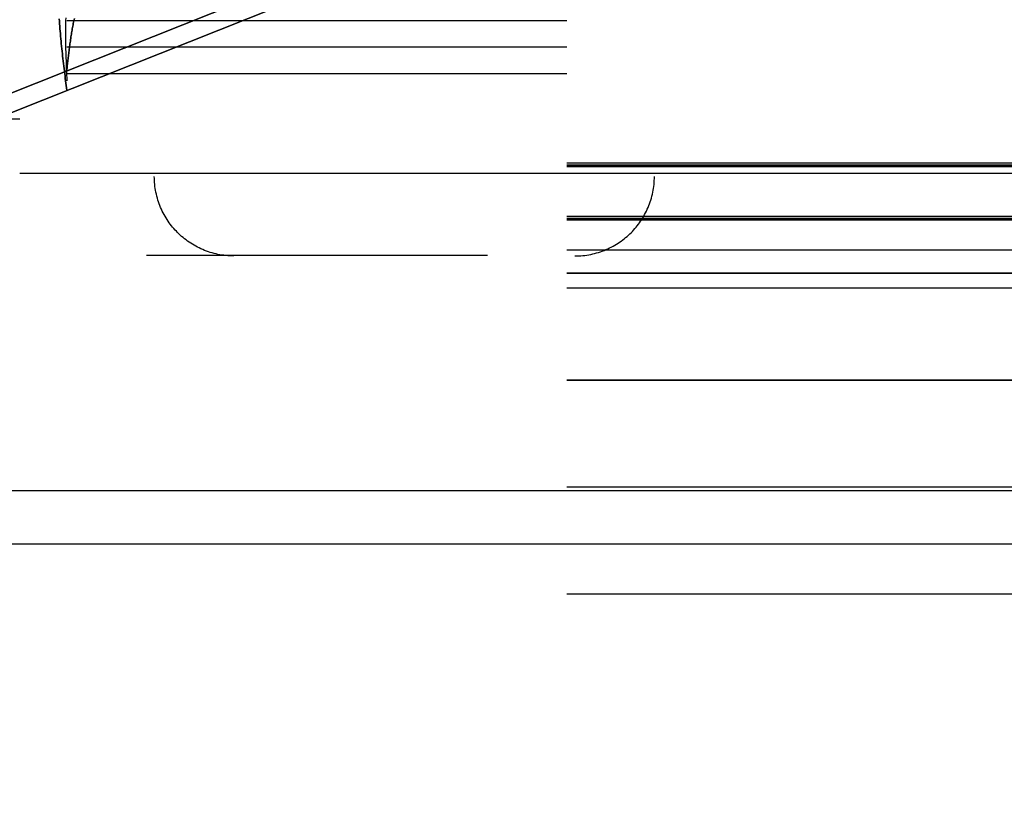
# Model space of a CAD drawing. Header units: millimetres. Extents: x -630 to 192, y -7 to 1615.
# Tile 200 of 249: x 27 to 52, y 1506 to 1526. Entities that reach past the tile are written whole.
import ezdxf

# ---------------------------------------------------------------- set-up
doc = ezdxf.new("R2010")
doc.units = ezdxf.units.MM
doc.header["$MEASUREMENT"] = 0
doc.layers.add('OVIDIO 160x80x72h', color=7, linetype='Continuous')

msp = doc.modelspace()

# ---------------------------------------------------------------- linework, layer by layer
at = {"layer": 'OVIDIO 160x80x72h', "extrusion": (0.114881, 0.045678, 0.992329)}
for points in [[(1406.103, -608.078), (1406.103, -501.222)], [(1406.103, -501.222), (1406.103, -608.078)], [(1405.646, -608.078), (1405.646, -501.222)], [(1405.646, -501.222), (1405.646, -608.078)]]:
    msp.add_lwpolyline(points, dxfattribs=at)
at = {"layer": 'OVIDIO 160x80x72h', "extrusion": (1, 0, 0)}
for points in [[(1524.487, 683.578), (1525.829, 680.895)], [(1524.487, 683.578), (1525.829, 680.895)], [(1525.829, 680.895), (1524.487, 683.578)], [(1524.487, 683.578), (1525.829, 680.895)], [(1525.829, 680.895), (1522.251, 679.106)], [(1525.158, 682.236), (1521.491, 680.403)], [(1520.909, 681.789), (1524.487, 683.578)], [(1523.995, 679.978), (1522.653, 682.661)], [(1522.251, 679.106), (1522.161, 679.061)], [(1522.161, 679.061), (1522.251, 679.106)], [(1520.82, 681.744), (1522.161, 679.061)], [(1522.161, 679.061), (1522.082, 679.022), (1522, 678.985), (1521.917, 678.949), (1521.833, 678.915), (1521.747, 678.882), (1521.659, 678.852), (1521.571, 678.823), (1521.481, 678.795), (1521.389, 678.77), (1521.297, 678.747), (1521.203, 678.726), (1521.108, 678.707), (1521.012, 678.69), (1520.915, 678.676), (1520.817, 678.664), (1520.719, 678.654), (1520.62, 678.647), (1520.52, 678.642), (1520.419, 678.639), (1520.318, 678.639), (1520.217, 678.642), (1520.116, 678.647), (1520.014, 678.655), (1519.912, 678.665), (1519.81, 678.679), (1519.709, 678.694), (1519.607, 678.713), (1519.506, 678.734), (1519.406, 678.757), (1519.306, 678.784), (1519.206, 678.813), (1519.108, 678.844), (1519.01, 678.878), (1518.913, 678.915), (1518.817, 678.954), (1518.723, 678.995), (1518.629, 679.039), (1518.537, 679.085), (1518.446, 679.133), (1518.357, 679.184), (1518.269, 679.237), (1518.183, 679.291), (1518.099, 679.348), (1518.016, 679.407), (1517.935, 679.467), (1517.856, 679.529), (1517.78, 679.593), (1517.705, 679.659), (1517.632, 679.726), (1517.561, 679.794), (1517.492, 679.864), (1517.425, 679.935), (1517.361, 680.007), (1517.298, 680.08), (1517.238, 680.154), (1517.18, 680.229), (1517.124, 680.305), (1517.071, 680.381), (1517.019, 680.458), (1516.97, 680.536), (1516.923, 680.614), (1516.878, 680.692), (1516.835, 680.771), (1516.795, 680.85)], [(1522.161, 679.061), (1520.82, 681.744)], [(1516.795, 680.85), (1516.835, 680.771), (1516.878, 680.692), (1516.923, 680.614), (1516.97, 680.536), (1517.019, 680.458), (1517.071, 680.381), (1517.124, 680.305), (1517.18, 680.229), (1517.238, 680.154), (1517.298, 680.08), (1517.361, 680.007), (1517.425, 679.935), (1517.492, 679.864), (1517.561, 679.794), (1517.632, 679.726), (1517.705, 679.659), (1517.78, 679.593), (1517.856, 679.529), (1517.935, 679.467), (1518.016, 679.407), (1518.099, 679.348), (1518.183, 679.291), (1518.269, 679.237), (1518.357, 679.184), (1518.446, 679.133), (1518.537, 679.085), (1518.629, 679.039), (1518.723, 678.995), (1518.817, 678.954), (1518.913, 678.915), (1519.01, 678.878), (1519.108, 678.844), (1519.206, 678.813), (1519.306, 678.784), (1519.406, 678.757), (1519.506, 678.734), (1519.607, 678.713), (1519.709, 678.694), (1519.81, 678.679), (1519.912, 678.665), (1520.014, 678.655), (1520.116, 678.647), (1520.217, 678.642), (1520.318, 678.639), (1520.419, 678.639), (1520.52, 678.642), (1520.62, 678.647), (1520.719, 678.654), (1520.817, 678.664), (1520.915, 678.676), (1521.012, 678.69), (1521.108, 678.707), (1521.203, 678.726), (1521.297, 678.747), (1521.389, 678.77), (1521.481, 678.795), (1521.571, 678.823), (1521.659, 678.852), (1521.747, 678.882), (1521.833, 678.915), (1521.917, 678.949), (1522, 678.985), (1522.082, 679.022), (1522.161, 679.061)], [(1521.267, 680.85), (1518.169, 679.301)], [(1520.909, 681.789), (1520.82, 681.744)], [(1520.82, 681.744), (1520.909, 681.789)], [(1520.82, 681.744), (1520.8, 681.735), (1520.779, 681.725), (1520.759, 681.716), (1520.738, 681.708), (1520.716, 681.7), (1520.694, 681.692), (1520.672, 681.685), (1520.65, 681.678), (1520.627, 681.672), (1520.604, 681.666), (1520.58, 681.661), (1520.556, 681.656), (1520.532, 681.652), (1520.508, 681.648), (1520.484, 681.645), (1520.459, 681.643), (1520.434, 681.641), (1520.409, 681.64), (1520.384, 681.639), (1520.359, 681.639), (1520.334, 681.64), (1520.308, 681.641), (1520.283, 681.643), (1520.257, 681.646), (1520.232, 681.649), (1520.207, 681.653), (1520.181, 681.657), (1520.156, 681.663), (1520.131, 681.669), (1520.106, 681.675), (1520.081, 681.682), (1520.056, 681.69), (1520.032, 681.699), (1520.008, 681.708), (1519.984, 681.718), (1519.96, 681.728), (1519.937, 681.739), (1519.914, 681.75), (1519.891, 681.762), (1519.869, 681.775), (1519.847, 681.788), (1519.825, 681.802), (1519.804, 681.816), (1519.783, 681.831), (1519.763, 681.846), (1519.744, 681.861), (1519.724, 681.877), (1519.706, 681.894), (1519.687, 681.911), (1519.67, 681.928), (1519.652, 681.945), (1519.636, 681.963), (1519.62, 681.981), (1519.604, 681.999), (1519.589, 682.018), (1519.574, 682.036), (1519.561, 682.055), (1519.547, 682.074), (1519.534, 682.094), (1519.522, 682.113), (1519.51, 682.133), (1519.499, 682.152), (1519.488, 682.172), (1519.478, 682.192)], [(1519.478, 682.192), (1519.488, 682.172), (1519.499, 682.152), (1519.51, 682.133), (1519.522, 682.113), (1519.534, 682.094), (1519.547, 682.074), (1519.561, 682.055), (1519.574, 682.036), (1519.589, 682.018), (1519.604, 681.999), (1519.62, 681.981), (1519.636, 681.963), (1519.652, 681.945), (1519.67, 681.928), (1519.687, 681.911), (1519.706, 681.894), (1519.724, 681.877), (1519.744, 681.861), (1519.763, 681.846), (1519.783, 681.831), (1519.804, 681.816), (1519.825, 681.802), (1519.847, 681.788), (1519.869, 681.775), (1519.891, 681.762), (1519.914, 681.75), (1519.937, 681.739), (1519.96, 681.728), (1519.984, 681.718), (1520.008, 681.708), (1520.032, 681.699), (1520.056, 681.69), (1520.081, 681.682), (1520.106, 681.675), (1520.131, 681.669), (1520.156, 681.663), (1520.181, 681.657), (1520.207, 681.653), (1520.232, 681.649), (1520.257, 681.646), (1520.283, 681.643), (1520.308, 681.641), (1520.334, 681.64), (1520.359, 681.639), (1520.384, 681.639), (1520.409, 681.64), (1520.434, 681.641), (1520.459, 681.643), (1520.484, 681.645), (1520.508, 681.648), (1520.532, 681.652), (1520.556, 681.656), (1520.58, 681.661), (1520.604, 681.666), (1520.627, 681.672), (1520.65, 681.678), (1520.672, 681.685), (1520.694, 681.692), (1520.716, 681.7), (1520.738, 681.708), (1520.759, 681.716), (1520.779, 681.725), (1520.8, 681.735), (1520.82, 681.744)], [(1520.133, 678.646), (1518.584, 681.744)], [(1516.795, 680.85), (1519.478, 682.192)], [(1513.664, 693.819), (1519.478, 682.192)], [(1519.478, 682.192), (1516.795, 680.85)], [(1519.478, 682.192), (1513.664, 693.819)], [(1518.137, 681.521), (1512.323, 693.148)], [(1516.795, 680.85), (1510.981, 692.478)], [(1510.981, 692.478), (1516.795, 680.85)], [(1513.888, 686.664), (1516.571, 688.005)], [(1510.981, 692.478), (1513.664, 693.819)], [(1513.664, 693.819), (1510.981, 692.478)], [(1510.186, 700.776), (1507.503, 699.435)]]:
    msp.add_lwpolyline(points, dxfattribs=at)
at = {"layer": 'OVIDIO 160x80x72h'}
for points in [[(28.649, 1525.829), (41.216, 1525.829)], [(41.216, 1525.158), (28.649, 1525.158)], [(41.216, 1524.487), (28.649, 1524.487)], [(-219.111, 1523.363), (27.467, 1523.363)], [(41.216, 1522.251), (76.216, 1522.251)], [(41.216, 1522.206), (76.216, 1522.206)], [(76.216, 1522.161), (41.216, 1522.161)], [(41.216, 1522.161), (76.216, 1522.161)], [(90.716, 1521.983), (27.467, 1521.983)], [(76.216, 1520.909), (41.216, 1520.909)], [(41.216, 1520.865), (76.216, 1520.865)], [(41.216, 1520.82), (76.216, 1520.82)], [(76.216, 1520.82), (41.216, 1520.82)], [(76.216, 1520.056), (41.216, 1520.056)], [(41.216, 1519.478), (76.216, 1519.478)], [(76.216, 1519.478), (41.216, 1519.478)], [(76.216, 1519.108), (41.216, 1519.108)], [(76.216, 1516.795), (41.216, 1516.795)], [(41.216, 1516.795), (76.216, 1516.795)], [(89.788, 1514.012), (-219.111, 1514.012)], [(41.216, 1514.112), (55.426, 1514.112)], [(89.788, 1512.67), (-219.111, 1512.67)], [(41.216, 1511.428), (55.426, 1511.428)]]:
    msp.add_lwpolyline(points, dxfattribs=at)
at = {"layer": 'OVIDIO 160x80x72h', "extrusion": (-0.003049, 0.326394, 0.945229)}
for points in [[(-55.445, -1217.113), (-55.446, -1217.158), (-55.448, -1217.203), (-55.451, -1217.248), (-55.455, -1217.293), (-55.46, -1217.339), (-55.467, -1217.385), (-55.474, -1217.431), (-55.482, -1217.477), (-55.492, -1217.523), (-55.503, -1217.57), (-55.515, -1217.616), (-55.528, -1217.663), (-55.543, -1217.709), (-55.558, -1217.756), (-55.575, -1217.802), (-55.593, -1217.848), (-55.613, -1217.894), (-55.633, -1217.94), (-55.655, -1217.985), (-55.678, -1218.03), (-55.702, -1218.074), (-55.728, -1218.118), (-55.754, -1218.162), (-55.782, -1218.205), (-55.811, -1218.247), (-55.842, -1218.288), (-55.873, -1218.329), (-55.905, -1218.369), (-55.939, -1218.409), (-55.973, -1218.447), (-56.009, -1218.485), (-56.045, -1218.522), (-56.083, -1218.557), (-56.121, -1218.592), (-56.16, -1218.626), (-56.2, -1218.659), (-56.241, -1218.69), (-56.283, -1218.721), (-56.325, -1218.75), (-56.368, -1218.778), (-56.411, -1218.805), (-56.455, -1218.831), (-56.5, -1218.856), (-56.544, -1218.879), (-56.59, -1218.901), (-56.635, -1218.922), (-56.681, -1218.942), (-56.728, -1218.96), (-56.774, -1218.978), (-56.821, -1218.994), (-56.867, -1219.008), (-56.914, -1219.022), (-56.961, -1219.034), (-57.008, -1219.045), (-57.054, -1219.055), (-57.101, -1219.064), (-57.147, -1219.071), (-57.194, -1219.078), (-57.24, -1219.083), (-57.285, -1219.087), (-57.331, -1219.09), (-57.376, -1219.092), (-57.421, -1219.093), (-57.465, -1219.093)], [(-57.465, -1219.093), (-57.421, -1219.093), (-57.376, -1219.092), (-57.331, -1219.09), (-57.285, -1219.087), (-57.24, -1219.083), (-57.194, -1219.078), (-57.147, -1219.071), (-57.101, -1219.064), (-57.054, -1219.055), (-57.008, -1219.045), (-56.961, -1219.034), (-56.914, -1219.022), (-56.867, -1219.008), (-56.821, -1218.994), (-56.774, -1218.978), (-56.728, -1218.96), (-56.681, -1218.942), (-56.635, -1218.922), (-56.59, -1218.901), (-56.544, -1218.879), (-56.5, -1218.856), (-56.455, -1218.831), (-56.411, -1218.805), (-56.368, -1218.778), (-56.325, -1218.75), (-56.283, -1218.721), (-56.241, -1218.69), (-56.2, -1218.659), (-56.16, -1218.626), (-56.121, -1218.592), (-56.083, -1218.557), (-56.045, -1218.522), (-56.009, -1218.485), (-55.973, -1218.447), (-55.939, -1218.409), (-55.905, -1218.369), (-55.873, -1218.329), (-55.842, -1218.288), (-55.811, -1218.247), (-55.782, -1218.205), (-55.754, -1218.162), (-55.728, -1218.118), (-55.702, -1218.074), (-55.678, -1218.03), (-55.655, -1217.985), (-55.633, -1217.94), (-55.613, -1217.894), (-55.593, -1217.848), (-55.575, -1217.802), (-55.558, -1217.756), (-55.543, -1217.709), (-55.528, -1217.663), (-55.515, -1217.616), (-55.503, -1217.57), (-55.492, -1217.523), (-55.482, -1217.477), (-55.474, -1217.431), (-55.467, -1217.385), (-55.46, -1217.339), (-55.455, -1217.293), (-55.451, -1217.248), (-55.448, -1217.203), (-55.446, -1217.158), (-55.445, -1217.113)], [(-57.465, -1219.093), (-57.415, -1219.093), (-57.365, -1219.092), (-57.315, -1219.089), (-57.265, -1219.085), (-57.214, -1219.08), (-57.164, -1219.074), (-57.115, -1219.066), (-57.065, -1219.057), (-57.016, -1219.047), (-56.967, -1219.035), (-56.918, -1219.023), (-56.87, -1219.009), (-56.822, -1218.994), (-56.775, -1218.978), (-56.728, -1218.96), (-56.682, -1218.942), (-56.636, -1218.922), (-56.591, -1218.902), (-56.547, -1218.88), (-56.503, -1218.858), (-56.46, -1218.834), (-56.418, -1218.81), (-56.377, -1218.784), (-56.336, -1218.758), (-56.297, -1218.731), (-56.258, -1218.703), (-56.22, -1218.674), (-56.183, -1218.645), (-56.147, -1218.615), (-56.112, -1218.585), (-56.078, -1218.553), (-56.045, -1218.522), (-56.013, -1218.489), (-55.981, -1218.456), (-55.95, -1218.421), (-55.919, -1218.386), (-55.889, -1218.35), (-55.86, -1218.312), (-55.831, -1218.274), (-55.803, -1218.235), (-55.776, -1218.195), (-55.75, -1218.155), (-55.725, -1218.113), (-55.7, -1218.071), (-55.677, -1218.028), (-55.654, -1217.984), (-55.633, -1217.939), (-55.612, -1217.894), (-55.593, -1217.848), (-55.575, -1217.802), (-55.558, -1217.755), (-55.542, -1217.707), (-55.527, -1217.659), (-55.513, -1217.611), (-55.501, -1217.562), (-55.49, -1217.513), (-55.48, -1217.463), (-55.471, -1217.414), (-55.464, -1217.364), (-55.458, -1217.314), (-55.453, -1217.264), (-55.449, -1217.214), (-55.447, -1217.163), (-55.445, -1217.113)], [(-55.445, -1217.113), (-55.446, -1217.158), (-55.448, -1217.203), (-55.451, -1217.248), (-55.455, -1217.293), (-55.46, -1217.339), (-55.467, -1217.385), (-55.474, -1217.431), (-55.482, -1217.477), (-55.492, -1217.523), (-55.503, -1217.57), (-55.515, -1217.616), (-55.528, -1217.663), (-55.543, -1217.709), (-55.558, -1217.756), (-55.575, -1217.802), (-55.593, -1217.848), (-55.613, -1217.894), (-55.633, -1217.94), (-55.655, -1217.985), (-55.678, -1218.03), (-55.702, -1218.074), (-55.728, -1218.118), (-55.754, -1218.162), (-55.782, -1218.205), (-55.811, -1218.247), (-55.842, -1218.288), (-55.873, -1218.329), (-55.905, -1218.369), (-55.939, -1218.409), (-55.973, -1218.447), (-56.009, -1218.485), (-56.045, -1218.522), (-56.083, -1218.557), (-56.121, -1218.592), (-56.16, -1218.626), (-56.2, -1218.659), (-56.241, -1218.69), (-56.283, -1218.721), (-56.325, -1218.75), (-56.368, -1218.778), (-56.411, -1218.805), (-56.455, -1218.831), (-56.5, -1218.856), (-56.544, -1218.879), (-56.59, -1218.901), (-56.635, -1218.922), (-56.681, -1218.942), (-56.728, -1218.96), (-56.774, -1218.978), (-56.821, -1218.994), (-56.867, -1219.008), (-56.914, -1219.022), (-56.961, -1219.034), (-57.008, -1219.045), (-57.054, -1219.055), (-57.101, -1219.064), (-57.147, -1219.071), (-57.194, -1219.078), (-57.24, -1219.083), (-57.285, -1219.087), (-57.331, -1219.09), (-57.376, -1219.092), (-57.421, -1219.093), (-57.465, -1219.093)], [(-57.465, -1219.093), (-57.421, -1219.093), (-57.376, -1219.092), (-57.331, -1219.09), (-57.285, -1219.087), (-57.24, -1219.083), (-57.194, -1219.078), (-57.147, -1219.071), (-57.101, -1219.064), (-57.054, -1219.055), (-57.008, -1219.045), (-56.961, -1219.034), (-56.914, -1219.022), (-56.867, -1219.008), (-56.821, -1218.994), (-56.774, -1218.978), (-56.728, -1218.96), (-56.681, -1218.942), (-56.635, -1218.922), (-56.59, -1218.901), (-56.544, -1218.879), (-56.5, -1218.856), (-56.455, -1218.831), (-56.411, -1218.805), (-56.368, -1218.778), (-56.325, -1218.75), (-56.283, -1218.721), (-56.241, -1218.69), (-56.2, -1218.659), (-56.16, -1218.626), (-56.121, -1218.592), (-56.083, -1218.557), (-56.045, -1218.522), (-56.009, -1218.485), (-55.973, -1218.447), (-55.939, -1218.409), (-55.905, -1218.369), (-55.873, -1218.329), (-55.842, -1218.288), (-55.811, -1218.247), (-55.782, -1218.205), (-55.754, -1218.162), (-55.728, -1218.118), (-55.702, -1218.074), (-55.678, -1218.03), (-55.655, -1217.985), (-55.633, -1217.94), (-55.613, -1217.894), (-55.593, -1217.848), (-55.575, -1217.802), (-55.558, -1217.756), (-55.543, -1217.709), (-55.528, -1217.663), (-55.515, -1217.616), (-55.503, -1217.57), (-55.492, -1217.523), (-55.482, -1217.477), (-55.474, -1217.431), (-55.467, -1217.385), (-55.46, -1217.339), (-55.455, -1217.293), (-55.451, -1217.248), (-55.448, -1217.203), (-55.446, -1217.158), (-55.445, -1217.113)], [(-42.861, -1215.75), (-42.861, -1215.703), (-42.862, -1215.655), (-42.864, -1215.608), (-42.868, -1215.56), (-42.872, -1215.511), (-42.877, -1215.462), (-42.883, -1215.414), (-42.891, -1215.364), (-42.9, -1215.315), (-42.909, -1215.266), (-42.921, -1215.216), (-42.933, -1215.167), (-42.946, -1215.117), (-42.961, -1215.068), (-42.977, -1215.019), (-42.994, -1214.97), (-43.012, -1214.921), (-43.032, -1214.872), (-43.053, -1214.824), (-43.075, -1214.776), (-43.099, -1214.728), (-43.123, -1214.681), (-43.149, -1214.635), (-43.176, -1214.589), (-43.204, -1214.543), (-43.233, -1214.499), (-43.264, -1214.455), (-43.295, -1214.412), (-43.328, -1214.369), (-43.362, -1214.328), (-43.397, -1214.287), (-43.432, -1214.248), (-43.469, -1214.209), (-43.507, -1214.172), (-43.545, -1214.135), (-43.584, -1214.1), (-43.625, -1214.066), (-43.665, -1214.032), (-43.707, -1214.001), (-43.749, -1213.97), (-43.792, -1213.94), (-43.836, -1213.912), (-43.88, -1213.885), (-43.924, -1213.86), (-43.969, -1213.835), (-44.014, -1213.812), (-44.06, -1213.79), (-44.106, -1213.77), (-44.152, -1213.751), (-44.198, -1213.733), (-44.244, -1213.716), (-44.291, -1213.701), (-44.337, -1213.687), (-44.384, -1213.675), (-44.43, -1213.663), (-44.477, -1213.653), (-44.523, -1213.644), (-44.569, -1213.636), (-44.615, -1213.63), (-44.661, -1213.624), (-44.706, -1213.62), (-44.751, -1213.617), (-44.796, -1213.615), (-44.84, -1213.614)], [(-44.84, -1213.614), (-44.796, -1213.615), (-44.751, -1213.617), (-44.706, -1213.62), (-44.661, -1213.624), (-44.615, -1213.63), (-44.569, -1213.636), (-44.523, -1213.644), (-44.477, -1213.653), (-44.43, -1213.663), (-44.384, -1213.675), (-44.337, -1213.687), (-44.291, -1213.701), (-44.244, -1213.716), (-44.198, -1213.733), (-44.152, -1213.751), (-44.106, -1213.77), (-44.06, -1213.79), (-44.014, -1213.812), (-43.969, -1213.835), (-43.924, -1213.86), (-43.88, -1213.885), (-43.836, -1213.912), (-43.792, -1213.94), (-43.749, -1213.97), (-43.707, -1214.001), (-43.665, -1214.032), (-43.625, -1214.066), (-43.584, -1214.1), (-43.545, -1214.135), (-43.507, -1214.172), (-43.469, -1214.209), (-43.432, -1214.248), (-43.397, -1214.287), (-43.362, -1214.328), (-43.328, -1214.369), (-43.295, -1214.412), (-43.264, -1214.455), (-43.233, -1214.499), (-43.204, -1214.543), (-43.176, -1214.589), (-43.149, -1214.635), (-43.123, -1214.681), (-43.099, -1214.728), (-43.075, -1214.776), (-43.053, -1214.824), (-43.032, -1214.872), (-43.012, -1214.921), (-42.994, -1214.97), (-42.977, -1215.019), (-42.961, -1215.068), (-42.946, -1215.117), (-42.933, -1215.167), (-42.921, -1215.216), (-42.909, -1215.266), (-42.9, -1215.315), (-42.891, -1215.364), (-42.883, -1215.414), (-42.877, -1215.462), (-42.872, -1215.511), (-42.868, -1215.56), (-42.864, -1215.608), (-42.862, -1215.655), (-42.861, -1215.703), (-42.861, -1215.75)], [(-42.866, -1216.268), (-42.867, -1216.221), (-42.868, -1216.173), (-42.87, -1216.126), (-42.873, -1216.077), (-42.877, -1216.029), (-42.882, -1215.98), (-42.889, -1215.931), (-42.896, -1215.882), (-42.905, -1215.833), (-42.915, -1215.784), (-42.926, -1215.734), (-42.938, -1215.685), (-42.951, -1215.635), (-42.966, -1215.586), (-42.982, -1215.537), (-42.999, -1215.487), (-43.018, -1215.439), (-43.037, -1215.39), (-43.058, -1215.342), (-43.08, -1215.294), (-43.104, -1215.246), (-43.128, -1215.199), (-43.154, -1215.153), (-43.181, -1215.107), (-43.209, -1215.061), (-43.239, -1215.017), (-43.269, -1214.973), (-43.301, -1214.93), (-43.333, -1214.887), (-43.367, -1214.846), (-43.402, -1214.805), (-43.437, -1214.766), (-43.474, -1214.727), (-43.512, -1214.69), (-43.55, -1214.653), (-43.59, -1214.618), (-43.63, -1214.583), (-43.671, -1214.55), (-43.712, -1214.518), (-43.754, -1214.488), (-43.797, -1214.458), (-43.841, -1214.43), (-43.885, -1214.403), (-43.929, -1214.378), (-43.974, -1214.353), (-44.019, -1214.33), (-44.065, -1214.308), (-44.111, -1214.288), (-44.157, -1214.269), (-44.203, -1214.251), (-44.249, -1214.234), (-44.296, -1214.219), (-44.342, -1214.205), (-44.389, -1214.193), (-44.435, -1214.181), (-44.482, -1214.171), (-44.528, -1214.162), (-44.574, -1214.154), (-44.62, -1214.148), (-44.666, -1214.142), (-44.711, -1214.138), (-44.756, -1214.135), (-44.801, -1214.133), (-44.845, -1214.132)], [(-44.845, -1214.132), (-44.801, -1214.133), (-44.756, -1214.135), (-44.711, -1214.138), (-44.666, -1214.142), (-44.62, -1214.148), (-44.574, -1214.154), (-44.528, -1214.162), (-44.482, -1214.171), (-44.435, -1214.181), (-44.389, -1214.193), (-44.342, -1214.205), (-44.296, -1214.219), (-44.249, -1214.234), (-44.203, -1214.251), (-44.157, -1214.269), (-44.111, -1214.288), (-44.065, -1214.308), (-44.019, -1214.33), (-43.974, -1214.353), (-43.929, -1214.378), (-43.885, -1214.403), (-43.841, -1214.43), (-43.797, -1214.458), (-43.754, -1214.488), (-43.712, -1214.518), (-43.671, -1214.55), (-43.63, -1214.583), (-43.59, -1214.618), (-43.55, -1214.653), (-43.512, -1214.69), (-43.474, -1214.727), (-43.437, -1214.766), (-43.402, -1214.805), (-43.367, -1214.846), (-43.333, -1214.887), (-43.301, -1214.93), (-43.269, -1214.973), (-43.239, -1215.017), (-43.209, -1215.061), (-43.181, -1215.107), (-43.154, -1215.153), (-43.128, -1215.199), (-43.104, -1215.246), (-43.08, -1215.294), (-43.058, -1215.342), (-43.037, -1215.39), (-43.018, -1215.439), (-42.999, -1215.487), (-42.982, -1215.537), (-42.966, -1215.586), (-42.951, -1215.635), (-42.938, -1215.685), (-42.926, -1215.734), (-42.915, -1215.784), (-42.905, -1215.833), (-42.896, -1215.882), (-42.889, -1215.931), (-42.882, -1215.98), (-42.877, -1216.029), (-42.873, -1216.077), (-42.87, -1216.126), (-42.868, -1216.173), (-42.867, -1216.221), (-42.866, -1216.268)], [(-53.41, -1213.529), (-53.454, -1213.529), (-53.499, -1213.53), (-53.544, -1213.533), (-53.59, -1213.536), (-53.635, -1213.54), (-53.681, -1213.546), (-53.728, -1213.553), (-53.774, -1213.561), (-53.821, -1213.57), (-53.867, -1213.581), (-53.914, -1213.592), (-53.961, -1213.605), (-54.008, -1213.62), (-54.054, -1213.635), (-54.101, -1213.652), (-54.147, -1213.67), (-54.194, -1213.69), (-54.24, -1213.711), (-54.285, -1213.733), (-54.331, -1213.756), (-54.376, -1213.781), (-54.42, -1213.807), (-54.464, -1213.835), (-54.508, -1213.863), (-54.551, -1213.893), (-54.593, -1213.924), (-54.634, -1213.956), (-54.675, -1213.99), (-54.715, -1214.025), (-54.754, -1214.06), (-54.793, -1214.097), (-54.83, -1214.135), (-54.867, -1214.174), (-54.902, -1214.214), (-54.937, -1214.254), (-54.97, -1214.296), (-55.003, -1214.339), (-55.034, -1214.382), (-55.064, -1214.426), (-55.093, -1214.471), (-55.121, -1214.516), (-55.148, -1214.562), (-55.173, -1214.609), (-55.198, -1214.656), (-55.221, -1214.703), (-55.243, -1214.751), (-55.263, -1214.799), (-55.283, -1214.848), (-55.301, -1214.897), (-55.318, -1214.945), (-55.333, -1214.995), (-55.348, -1215.044), (-55.361, -1215.093), (-55.373, -1215.142), (-55.384, -1215.191), (-55.394, -1215.241), (-55.402, -1215.289), (-55.409, -1215.338), (-55.416, -1215.387), (-55.421, -1215.435), (-55.425, -1215.483), (-55.428, -1215.531), (-55.43, -1215.578), (-55.431, -1215.625)], [(-55.431, -1215.625), (-55.43, -1215.578), (-55.428, -1215.531), (-55.425, -1215.483), (-55.421, -1215.435), (-55.416, -1215.387), (-55.409, -1215.338), (-55.402, -1215.289), (-55.394, -1215.241), (-55.384, -1215.191), (-55.373, -1215.142), (-55.361, -1215.093), (-55.348, -1215.044), (-55.333, -1214.995), (-55.318, -1214.945), (-55.301, -1214.897), (-55.283, -1214.848), (-55.263, -1214.799), (-55.243, -1214.751), (-55.221, -1214.703), (-55.198, -1214.656), (-55.173, -1214.609), (-55.148, -1214.562), (-55.121, -1214.516), (-55.093, -1214.471), (-55.064, -1214.426), (-55.034, -1214.382), (-55.003, -1214.339), (-54.97, -1214.296), (-54.937, -1214.254), (-54.902, -1214.214), (-54.867, -1214.174), (-54.83, -1214.135), (-54.793, -1214.097), (-54.754, -1214.06), (-54.715, -1214.025), (-54.675, -1213.99), (-54.634, -1213.956), (-54.593, -1213.924), (-54.551, -1213.893), (-54.508, -1213.863), (-54.464, -1213.835), (-54.42, -1213.807), (-54.376, -1213.781), (-54.331, -1213.756), (-54.285, -1213.733), (-54.24, -1213.711), (-54.194, -1213.69), (-54.147, -1213.67), (-54.101, -1213.652), (-54.054, -1213.635), (-54.008, -1213.62), (-53.961, -1213.605), (-53.914, -1213.592), (-53.867, -1213.581), (-53.821, -1213.57), (-53.774, -1213.561), (-53.728, -1213.553), (-53.681, -1213.546), (-53.635, -1213.54), (-53.59, -1213.536), (-53.544, -1213.533), (-53.499, -1213.53), (-53.454, -1213.529), (-53.41, -1213.529)], [(-53.415, -1214.047), (-53.459, -1214.047), (-53.504, -1214.048), (-53.549, -1214.051), (-53.595, -1214.054), (-53.641, -1214.058), (-53.687, -1214.064), (-53.733, -1214.071), (-53.779, -1214.079), (-53.826, -1214.088), (-53.873, -1214.099), (-53.919, -1214.11), (-53.966, -1214.123), (-54.013, -1214.138), (-54.06, -1214.153), (-54.106, -1214.17), (-54.153, -1214.188), (-54.199, -1214.208), (-54.245, -1214.229), (-54.291, -1214.251), (-54.336, -1214.274), (-54.381, -1214.299), (-54.425, -1214.325), (-54.469, -1214.353), (-54.513, -1214.381), (-54.556, -1214.411), (-54.598, -1214.442), (-54.639, -1214.474), (-54.68, -1214.508), (-54.72, -1214.542), (-54.759, -1214.578), (-54.798, -1214.615), (-54.835, -1214.653), (-54.872, -1214.692), (-54.907, -1214.732), (-54.942, -1214.772), (-54.975, -1214.814), (-55.008, -1214.856), (-55.039, -1214.9), (-55.069, -1214.944), (-55.098, -1214.989), (-55.126, -1215.034), (-55.153, -1215.08), (-55.179, -1215.126), (-55.203, -1215.174), (-55.226, -1215.221), (-55.248, -1215.269), (-55.268, -1215.317), (-55.288, -1215.366), (-55.306, -1215.414), (-55.323, -1215.463), (-55.338, -1215.512), (-55.353, -1215.562), (-55.366, -1215.611), (-55.378, -1215.66), (-55.389, -1215.709), (-55.399, -1215.758), (-55.407, -1215.807), (-55.415, -1215.856), (-55.421, -1215.905), (-55.426, -1215.953), (-55.43, -1216.001), (-55.433, -1216.049), (-55.435, -1216.096), (-55.436, -1216.143)], [(-55.436, -1216.143), (-55.435, -1216.096), (-55.433, -1216.049), (-55.43, -1216.001), (-55.426, -1215.953), (-55.421, -1215.905), (-55.415, -1215.856), (-55.407, -1215.807), (-55.399, -1215.758), (-55.389, -1215.709), (-55.378, -1215.66), (-55.366, -1215.611), (-55.353, -1215.562), (-55.338, -1215.512), (-55.323, -1215.463), (-55.306, -1215.414), (-55.288, -1215.366), (-55.268, -1215.317), (-55.248, -1215.269), (-55.226, -1215.221), (-55.203, -1215.174), (-55.179, -1215.126), (-55.153, -1215.08), (-55.126, -1215.034), (-55.098, -1214.989), (-55.069, -1214.944), (-55.039, -1214.9), (-55.008, -1214.856), (-54.975, -1214.814), (-54.942, -1214.772), (-54.907, -1214.732), (-54.872, -1214.692), (-54.835, -1214.653), (-54.798, -1214.615), (-54.759, -1214.578), (-54.72, -1214.542), (-54.68, -1214.508), (-54.639, -1214.474), (-54.598, -1214.442), (-54.556, -1214.411), (-54.513, -1214.381), (-54.469, -1214.353), (-54.425, -1214.325), (-54.381, -1214.299), (-54.336, -1214.274), (-54.291, -1214.251), (-54.245, -1214.229), (-54.199, -1214.208), (-54.153, -1214.188), (-54.106, -1214.17), (-54.06, -1214.153), (-54.013, -1214.138), (-53.966, -1214.123), (-53.919, -1214.11), (-53.873, -1214.099), (-53.826, -1214.088), (-53.779, -1214.079), (-53.733, -1214.071), (-53.687, -1214.064), (-53.641, -1214.058), (-53.595, -1214.054), (-53.549, -1214.051), (-53.504, -1214.048), (-53.459, -1214.047), (-53.415, -1214.047)]]:
    msp.add_lwpolyline(points, dxfattribs=at)
at = {"layer": 'OVIDIO 160x80x72h', "extrusion": (2.56846e-05, 1, 8.30777e-08)}
for points in [[(-43.181, 680.576), (-74.181, 680.676)], [(-74.181, 680.676), (-43.181, 680.576)], [(-43.183, 679.867), (-74.183, 679.967)], [(-43.185, 679.158), (-74.185, 679.258)], [(-74.185, 679.258), (-43.185, 679.158)], [(-30.605, 682.364), (-39.175, 682.392)], [(-39.175, 682.392), (-30.605, 682.364)], [(-30.61, 680.777), (-39.18, 680.805)], [(-39.18, 680.805), (-30.61, 680.777)]]:
    msp.add_lwpolyline(points, dxfattribs=at)
at = {"layer": 'OVIDIO 160x80x72h', "extrusion": (0.999995, 0.000995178, 0.002882)}
for points in [[(1525.178, 680.444), (1524.688, 679.026)], [(1524.688, 679.026), (1525.178, 680.444)], [(1524.045, 679.248), (1524.535, 680.666)], [(1524.535, 680.666), (1524.045, 679.248)], [(1524.136, 679.217), (1524.625, 680.635)], [(1523.289, 681.096), (1522.8, 679.678)], [(1522.8, 679.678), (1523.289, 681.096)], [(1522.726, 679.704), (1523.215, 681.122)], [(1522.096, 679.921), (1522.586, 681.339)]]:
    msp.add_lwpolyline(points, dxfattribs=at)
at = {"layer": 'OVIDIO 160x80x72h', "extrusion": (0.999999, -0.001021, 0.000352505)}
for points in [[(1524.593, 680.746), (1521.953, 681.658)], [(1521.953, 681.658), (1524.593, 680.746)], [(1524.348, 680.037), (1521.953, 680.864)], [(1524.103, 679.328), (1521.953, 680.071)], [(1521.953, 680.071), (1524.103, 679.328)], [(1521.966, 681.694), (1523.372, 681.208)], [(1523.372, 681.208), (1521.966, 681.694)], [(1521.966, 680.9), (1523.128, 680.499)], [(1521.966, 680.107), (1522.883, 679.79)], [(1522.883, 679.79), (1521.966, 680.107)]]:
    msp.add_lwpolyline(points, dxfattribs=at)
at = {"layer": 'OVIDIO 160x80x72h', "extrusion": (0, 1, 0)}
for points in [[(219.111, 680.063), (-27.467, 680.063)], [(-90.716, 682.102), (-27.467, 682.102)], [(-27.467, 682.102), (-90.716, 682.102)], [(-27.467, 681.431), (-90.716, 681.431)], [(-90.716, 681.431), (-27.467, 681.431)]]:
    msp.add_lwpolyline(points, dxfattribs=at)
at = {"layer": 'OVIDIO 160x80x72h', "extrusion": (5.03619e-08, 1, -1.557e-05)}
for points in [[(-28.651, 680.104), (-28.646, 681.691)], [(-28.646, 681.691), (-28.651, 680.104)], [(-30.644, 682.388), (-30.649, 680.801)], [(-30.649, 680.801), (-30.644, 682.388)]]:
    msp.add_lwpolyline(points, dxfattribs=at)
at = {"layer": 'OVIDIO 160x80x72h', "extrusion": (-0.003235, 1.55701e-05, 0.999995)}
for points in [[(32.851, 1519.914), (32.801, 1519.915), (32.751, 1519.916), (32.7, 1519.92), (32.65, 1519.924), (32.6, 1519.93), (32.55, 1519.937), (32.501, 1519.945), (32.451, 1519.954), (32.402, 1519.965), (32.353, 1519.977), (32.304, 1519.99), (32.256, 1520.004), (32.209, 1520.02), (32.161, 1520.037), (32.115, 1520.054), (32.069, 1520.073), (32.023, 1520.093), (31.979, 1520.114), (31.935, 1520.136), (31.891, 1520.159), (31.849, 1520.183), (31.807, 1520.208), (31.766, 1520.234), (31.726, 1520.261), (31.686, 1520.288), (31.648, 1520.316), (31.61, 1520.345), (31.574, 1520.375), (31.538, 1520.405), (31.503, 1520.436), (31.47, 1520.468), (31.437, 1520.5), (31.405, 1520.533), (31.373, 1520.566), (31.342, 1520.601), (31.312, 1520.637), (31.282, 1520.673), (31.253, 1520.711), (31.225, 1520.749), (31.198, 1520.789), (31.171, 1520.829), (31.145, 1520.87), (31.12, 1520.912), (31.096, 1520.954), (31.073, 1520.998), (31.051, 1521.042), (31.03, 1521.086), (31.01, 1521.132), (30.991, 1521.178), (30.974, 1521.225), (30.957, 1521.272), (30.941, 1521.319), (30.927, 1521.368), (30.914, 1521.416), (30.902, 1521.465), (30.891, 1521.514), (30.882, 1521.564), (30.874, 1521.613), (30.867, 1521.663), (30.861, 1521.713), (30.857, 1521.764), (30.853, 1521.814), (30.852, 1521.864), (30.851, 1521.914)], [(41.421, 1519.914), (41.471, 1519.914), (41.521, 1519.916), (41.571, 1519.919), (41.621, 1519.924), (41.672, 1519.929), (41.721, 1519.936), (41.771, 1519.945), (41.821, 1519.954), (41.87, 1519.965), (41.919, 1519.977), (41.967, 1519.99), (42.015, 1520.004), (42.063, 1520.02), (42.11, 1520.036), (42.157, 1520.054), (42.203, 1520.073), (42.248, 1520.093), (42.293, 1520.114), (42.337, 1520.136), (42.381, 1520.159), (42.423, 1520.183), (42.465, 1520.208), (42.506, 1520.234), (42.546, 1520.26), (42.586, 1520.288), (42.624, 1520.316), (42.662, 1520.345), (42.698, 1520.375), (42.734, 1520.405), (42.769, 1520.436), (42.802, 1520.467), (42.835, 1520.499), (42.867, 1520.532), (42.899, 1520.566), (42.93, 1520.601), (42.96, 1520.636), (42.99, 1520.673), (43.019, 1520.711), (43.047, 1520.749), (43.074, 1520.788), (43.101, 1520.828), (43.127, 1520.869), (43.152, 1520.911), (43.176, 1520.954), (43.199, 1520.997), (43.221, 1521.041), (43.242, 1521.086), (43.262, 1521.132), (43.281, 1521.178), (43.298, 1521.224), (43.315, 1521.271), (43.331, 1521.319), (43.345, 1521.367), (43.358, 1521.416), (43.37, 1521.465), (43.381, 1521.514), (43.39, 1521.563), (43.398, 1521.613), (43.405, 1521.663), (43.411, 1521.713), (43.415, 1521.763), (43.418, 1521.813), (43.42, 1521.864), (43.421, 1521.914)]]:
    msp.add_lwpolyline(points, dxfattribs=at)
at = {"layer": 'OVIDIO 160x80x72h', "extrusion": (5.03618e-08, 1, -1.557e-05)}
for points in [[(-41.216, 681.732), (-41.221, 680.145)], [(-41.221, 680.145), (-41.216, 681.732)], [(-29.23, 682.181), (-29.235, 680.594)], [(-40.634, 680.631), (-40.629, 682.218)]]:
    msp.add_lwpolyline(points, dxfattribs=at)
at = {"layer": 'OVIDIO 160x80x72h', "extrusion": (-1.53093e-05, 0, 1)}
msp.add_lwpolyline([(39.227, 1519.924), (30.657, 1519.925)], dxfattribs=at)
at = {"layer": 'OVIDIO 160x80x72h', "extrusion": (1, 0, 1.53089e-05)}
msp.add_lwpolyline([(1519.924, 682.378), (1519.924, 680.791)], dxfattribs=at)
at = {"layer": 'OVIDIO 160x80x72h', "extrusion": (5.03619e-08, 1, -1.55701e-05)}
for points in [[(-39.219, 680.829), (-39.214, 682.416)], [(-39.214, 682.416), (-39.219, 680.829)]]:
    msp.add_lwpolyline(points, dxfattribs=at)
at = {"layer": 'OVIDIO 160x80x72h', "extrusion": (0, 0.894427, 0.447214)}
for points in [[(-52.216, -45.361), (-51.972, -45.363), (-51.725, -45.371), (-51.477, -45.385), (-51.227, -45.405), (-50.976, -45.431), (-50.723, -45.462), (-50.469, -45.5), (-50.214, -45.544), (-49.959, -45.595), (-49.702, -45.652), (-49.446, -45.715), (-49.189, -45.785), (-48.933, -45.862), (-48.677, -45.945), (-48.421, -46.036), (-48.167, -46.133), (-47.914, -46.237), (-47.662, -46.348), (-47.412, -46.465), (-47.164, -46.589), (-46.918, -46.72), (-46.675, -46.858), (-46.434, -47.003), (-46.197, -47.154), (-45.962, -47.311), (-45.732, -47.475), (-45.505, -47.645), (-45.283, -47.821), (-45.064, -48.003), (-44.851, -48.19), (-44.642, -48.384), (-44.438, -48.582), (-44.239, -48.786), (-44.046, -48.995), (-43.858, -49.209), (-43.676, -49.427), (-43.5, -49.65), (-43.33, -49.877), (-43.166, -50.107), (-43.009, -50.341), (-42.858, -50.579), (-42.714, -50.819), (-42.576, -51.062), (-42.445, -51.308), (-42.32, -51.556), (-42.203, -51.806), (-42.092, -52.058), (-41.988, -52.311), (-41.891, -52.566), (-41.801, -52.821), (-41.717, -53.077), (-41.64, -53.334), (-41.57, -53.59), (-41.507, -53.847), (-41.45, -54.103), (-41.4, -54.359), (-41.355, -54.614), (-41.318, -54.868), (-41.286, -55.121), (-41.26, -55.372), (-41.241, -55.622), (-41.227, -55.87), (-41.219, -56.116), (-41.216, -56.361)], [(-41.216, -56.361), (-41.219, -56.116), (-41.227, -55.87), (-41.241, -55.622), (-41.26, -55.372), (-41.286, -55.121), (-41.318, -54.868), (-41.355, -54.614), (-41.4, -54.359), (-41.45, -54.103), (-41.507, -53.847), (-41.57, -53.59), (-41.64, -53.334), (-41.717, -53.077), (-41.801, -52.821), (-41.891, -52.566), (-41.988, -52.311), (-42.092, -52.058), (-42.203, -51.806), (-42.32, -51.556), (-42.445, -51.308), (-42.576, -51.062), (-42.714, -50.819), (-42.858, -50.579), (-43.009, -50.341), (-43.166, -50.107), (-43.33, -49.877), (-43.5, -49.65), (-43.676, -49.427), (-43.858, -49.209), (-44.046, -48.995), (-44.239, -48.786), (-44.438, -48.582), (-44.642, -48.384), (-44.851, -48.19), (-45.064, -48.003), (-45.283, -47.821), (-45.505, -47.645), (-45.732, -47.475), (-45.962, -47.311), (-46.197, -47.154), (-46.434, -47.003), (-46.675, -46.858), (-46.918, -46.72), (-47.164, -46.589), (-47.412, -46.465), (-47.662, -46.348), (-47.914, -46.237), (-48.167, -46.133), (-48.421, -46.036), (-48.677, -45.945), (-48.933, -45.862), (-49.189, -45.785), (-49.446, -45.715), (-49.702, -45.652), (-49.959, -45.595), (-50.214, -45.544), (-50.469, -45.5), (-50.723, -45.462), (-50.976, -45.431), (-51.227, -45.405), (-51.477, -45.385), (-51.725, -45.371), (-51.972, -45.363), (-52.216, -45.361)], [(-52.216, -45.361), (-51.951, -45.364), (-51.686, -45.373), (-51.42, -45.389), (-51.153, -45.412), (-50.886, -45.441), (-50.619, -45.477), (-50.352, -45.52), (-50.086, -45.569), (-49.82, -45.625), (-49.555, -45.687), (-49.291, -45.756), (-49.029, -45.832), (-48.769, -45.915), (-48.51, -46.003), (-48.254, -46.099), (-48, -46.2), (-47.749, -46.308), (-47.5, -46.422), (-47.255, -46.543), (-47.013, -46.669), (-46.775, -46.8), (-46.54, -46.938), (-46.31, -47.081), (-46.083, -47.229), (-45.861, -47.382), (-45.643, -47.54), (-45.43, -47.703), (-45.221, -47.871), (-45.018, -48.043), (-44.819, -48.219), (-44.626, -48.399), (-44.438, -48.582), (-44.254, -48.77), (-44.074, -48.964), (-43.898, -49.162), (-43.726, -49.366), (-43.559, -49.574), (-43.396, -49.787), (-43.238, -50.005), (-43.084, -50.228), (-42.936, -50.454), (-42.793, -50.685), (-42.656, -50.919), (-42.524, -51.158), (-42.398, -51.4), (-42.278, -51.645), (-42.164, -51.893), (-42.056, -52.145), (-41.954, -52.399), (-41.859, -52.655), (-41.77, -52.913), (-41.688, -53.174), (-41.612, -53.436), (-41.543, -53.7), (-41.48, -53.964), (-41.424, -54.23), (-41.375, -54.497), (-41.332, -54.763), (-41.297, -55.031), (-41.267, -55.298), (-41.245, -55.564), (-41.229, -55.831), (-41.219, -56.096), (-41.216, -56.361)], [(-41.216, -56.361), (-41.219, -56.116), (-41.227, -55.87), (-41.241, -55.622), (-41.26, -55.372), (-41.286, -55.121), (-41.318, -54.868), (-41.355, -54.614), (-41.4, -54.359), (-41.45, -54.103), (-41.507, -53.847), (-41.57, -53.59), (-41.64, -53.334), (-41.717, -53.077), (-41.801, -52.821), (-41.891, -52.566), (-41.988, -52.311), (-42.092, -52.058), (-42.203, -51.806), (-42.32, -51.556), (-42.445, -51.308), (-42.576, -51.062), (-42.714, -50.819), (-42.858, -50.579), (-43.009, -50.341), (-43.166, -50.107), (-43.33, -49.877), (-43.5, -49.65), (-43.676, -49.427), (-43.858, -49.209), (-44.046, -48.995), (-44.239, -48.786), (-44.438, -48.582), (-44.642, -48.384), (-44.851, -48.19), (-45.064, -48.003), (-45.283, -47.821), (-45.505, -47.645), (-45.732, -47.475), (-45.962, -47.311), (-46.197, -47.154), (-46.434, -47.003), (-46.675, -46.858), (-46.918, -46.72), (-47.164, -46.589), (-47.412, -46.465), (-47.662, -46.348), (-47.914, -46.237), (-48.167, -46.133), (-48.421, -46.036), (-48.677, -45.945), (-48.933, -45.862), (-49.189, -45.785), (-49.446, -45.715), (-49.702, -45.652), (-49.959, -45.595), (-50.214, -45.544), (-50.469, -45.5), (-50.723, -45.462), (-50.976, -45.431), (-51.227, -45.405), (-51.477, -45.385), (-51.725, -45.371), (-51.972, -45.363), (-52.216, -45.361)], [(-52.216, -45.361), (-51.972, -45.363), (-51.725, -45.371), (-51.477, -45.385), (-51.227, -45.405), (-50.976, -45.431), (-50.723, -45.462), (-50.469, -45.5), (-50.214, -45.544), (-49.959, -45.595), (-49.702, -45.652), (-49.446, -45.715), (-49.189, -45.785), (-48.933, -45.862), (-48.677, -45.945), (-48.421, -46.036), (-48.167, -46.133), (-47.914, -46.237), (-47.662, -46.348), (-47.412, -46.465), (-47.164, -46.589), (-46.918, -46.72), (-46.675, -46.858), (-46.434, -47.003), (-46.197, -47.154), (-45.962, -47.311), (-45.732, -47.475), (-45.505, -47.645), (-45.283, -47.821), (-45.064, -48.003), (-44.851, -48.19), (-44.642, -48.384), (-44.438, -48.582), (-44.239, -48.786), (-44.046, -48.995), (-43.858, -49.209), (-43.676, -49.427), (-43.5, -49.65), (-43.33, -49.877), (-43.166, -50.107), (-43.009, -50.341), (-42.858, -50.579), (-42.714, -50.819), (-42.576, -51.062), (-42.445, -51.308), (-42.32, -51.556), (-42.203, -51.806), (-42.092, -52.058), (-41.988, -52.311), (-41.891, -52.566), (-41.801, -52.821), (-41.717, -53.077), (-41.64, -53.334), (-41.57, -53.59), (-41.507, -53.847), (-41.45, -54.103), (-41.4, -54.359), (-41.355, -54.614), (-41.318, -54.868), (-41.286, -55.121), (-41.26, -55.372), (-41.241, -55.622), (-41.227, -55.87), (-41.219, -56.116), (-41.216, -56.361)]]:
    msp.add_lwpolyline(points, dxfattribs=at)
at = {"layer": 'OVIDIO 160x80x72h'}
for points in [[(28.654, 1524.075, 679.338), (28.646, 1524.134, 679.318), (28.638, 1524.194, 679.299), (28.63, 1524.254, 679.282), (28.622, 1524.315, 679.265), (28.614, 1524.375, 679.25), (28.606, 1524.437, 679.236), (28.599, 1524.498, 679.224), (28.591, 1524.56, 679.212), (28.583, 1524.621, 679.202), (28.576, 1524.684, 679.193), (28.568, 1524.746, 679.185), (28.561, 1524.808, 679.178), (28.553, 1524.871, 679.173), (28.546, 1524.933, 679.168), (28.539, 1524.996, 679.165), (28.532, 1525.059, 679.164), (28.526, 1525.122, 679.163), (28.519, 1525.185, 679.164), (28.513, 1525.248, 679.166), (28.506, 1525.311, 679.169), (28.5, 1525.373, 679.173), (28.494, 1525.436, 679.179), (28.489, 1525.499, 679.186), (28.483, 1525.561, 679.194), (28.478, 1525.624, 679.203), (28.473, 1525.686, 679.213), (28.468, 1525.748, 679.225), (28.464, 1525.81, 679.238), (28.459, 1525.871, 679.252)], [(28.459, 1525.871, 679.252), (28.464, 1525.81, 679.238), (28.468, 1525.748, 679.225), (28.473, 1525.686, 679.213), (28.478, 1525.624, 679.203), (28.483, 1525.561, 679.194), (28.489, 1525.499, 679.186), (28.494, 1525.436, 679.179), (28.5, 1525.373, 679.173), (28.506, 1525.311, 679.169), (28.513, 1525.248, 679.166), (28.519, 1525.185, 679.164), (28.526, 1525.122, 679.163), (28.532, 1525.059, 679.164), (28.539, 1524.996, 679.165), (28.546, 1524.933, 679.168), (28.553, 1524.871, 679.173), (28.561, 1524.808, 679.178), (28.568, 1524.746, 679.185), (28.576, 1524.684, 679.193), (28.583, 1524.621, 679.202), (28.591, 1524.56, 679.212), (28.599, 1524.498, 679.224), (28.606, 1524.437, 679.236), (28.614, 1524.375, 679.25), (28.622, 1524.315, 679.265), (28.63, 1524.254, 679.282), (28.638, 1524.194, 679.299), (28.646, 1524.134, 679.318), (28.654, 1524.075, 679.338)], [(28.624, 1525.9, 680.016), (28.621, 1525.83, 679.997), (28.62, 1525.759, 679.979), (28.619, 1525.688, 679.964), (28.618, 1525.616, 679.95), (28.617, 1525.544, 679.938), (28.617, 1525.471, 679.928), (28.618, 1525.399, 679.92), (28.618, 1525.326, 679.914), (28.619, 1525.253, 679.91), (28.621, 1525.18, 679.908), (28.622, 1525.107, 679.908), (28.624, 1525.034, 679.91), (28.626, 1524.961, 679.914), (28.628, 1524.888, 679.92), (28.631, 1524.815, 679.929), (28.634, 1524.743, 679.939), (28.636, 1524.671, 679.951), (28.639, 1524.6, 679.965), (28.642, 1524.528, 679.982), (28.645, 1524.458, 680), (28.648, 1524.388, 680.021), (28.652, 1524.318, 680.044)], [(28.649, 1524.564, 680.756), (28.653, 1524.597, 680.745), (28.657, 1524.63, 680.734), (28.661, 1524.663, 680.725), (28.664, 1524.697, 680.715), (28.668, 1524.73, 680.707), (28.672, 1524.764, 680.699), (28.676, 1524.798, 680.691), (28.68, 1524.831, 680.685), (28.684, 1524.865, 680.678), (28.688, 1524.9, 680.673), (28.692, 1524.934, 680.668), (28.696, 1524.968, 680.663), (28.7, 1525.003, 680.66), (28.705, 1525.037, 680.656), (28.709, 1525.071, 680.654), (28.713, 1525.106, 680.652), (28.718, 1525.14, 680.651), (28.722, 1525.175, 680.65), (28.727, 1525.21, 680.65), (28.731, 1525.244, 680.65), (28.736, 1525.279, 680.651), (28.741, 1525.313, 680.653), (28.746, 1525.348, 680.656), (28.751, 1525.382, 680.659), (28.756, 1525.416, 680.662), (28.761, 1525.45, 680.666), (28.767, 1525.485, 680.671), (28.772, 1525.519, 680.676), (28.778, 1525.552, 680.682), (28.784, 1525.586, 680.689), (28.79, 1525.62, 680.696), (28.796, 1525.653, 680.704), (28.802, 1525.686, 680.712), (28.808, 1525.72, 680.721), (28.815, 1525.752, 680.73), (28.822, 1525.785, 680.74), (28.828, 1525.818, 680.751), (28.835, 1525.85, 680.762), (28.843, 1525.882, 680.774)], [(28.843, 1525.882, 680.774), (28.835, 1525.85, 680.762), (28.828, 1525.818, 680.751), (28.822, 1525.785, 680.74), (28.815, 1525.752, 680.73), (28.808, 1525.72, 680.721), (28.802, 1525.686, 680.712), (28.796, 1525.653, 680.704), (28.79, 1525.62, 680.696), (28.784, 1525.586, 680.689), (28.778, 1525.552, 680.682), (28.772, 1525.519, 680.676), (28.767, 1525.485, 680.671), (28.761, 1525.45, 680.666), (28.756, 1525.416, 680.662), (28.751, 1525.382, 680.659), (28.746, 1525.348, 680.656), (28.741, 1525.313, 680.653), (28.736, 1525.279, 680.651), (28.731, 1525.244, 680.65), (28.727, 1525.21, 680.65), (28.722, 1525.175, 680.65), (28.718, 1525.14, 680.651), (28.713, 1525.106, 680.652), (28.709, 1525.071, 680.654), (28.705, 1525.037, 680.656), (28.7, 1525.003, 680.66), (28.696, 1524.968, 680.663), (28.692, 1524.934, 680.668), (28.688, 1524.9, 680.673), (28.684, 1524.865, 680.678), (28.68, 1524.831, 680.685), (28.676, 1524.798, 680.691), (28.672, 1524.764, 680.699), (28.668, 1524.73, 680.707), (28.664, 1524.697, 680.715), (28.661, 1524.663, 680.725), (28.657, 1524.63, 680.734), (28.653, 1524.597, 680.745), (28.649, 1524.564, 680.756)]]:
    msp.add_polyline3d(points, dxfattribs=at)

doc.saveas('drawing.dxf')
